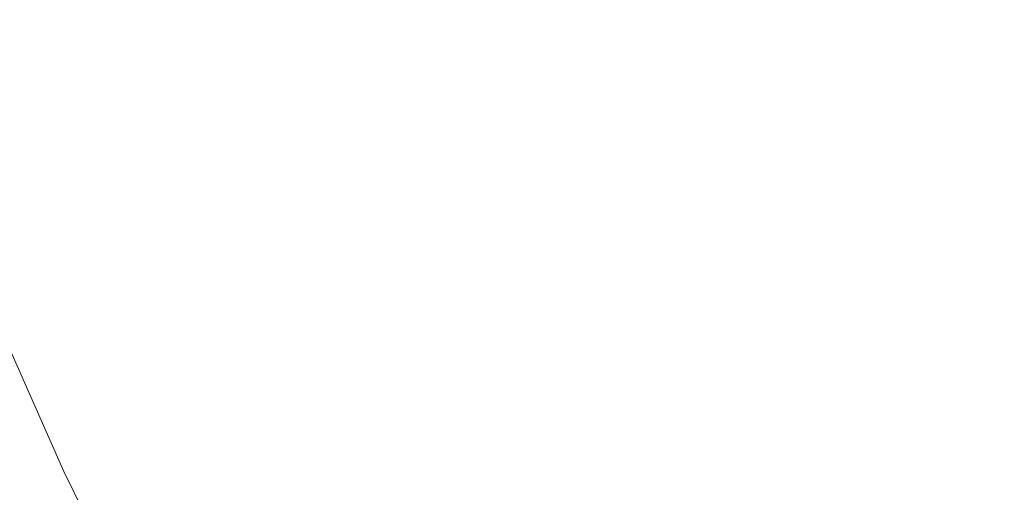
# Model space of a CAD drawing. Header units: centimetres. Extents: x -26 to 27.3, y -25.9 to -24.1.
# Tile 68 of 224: x -8.1934 to -8.1037, y -25.4886 to -25.4455. Entities that reach past the tile are written whole.
import ezdxf

# ---------------------------------------------------------------- set-up
doc = ezdxf.new("R2010")
doc.units = ezdxf.units.CM
doc.header["$LTSCALE"] = 2.54
doc.layers.add('Lucido design-1', color=7, linetype='Continuous')

# ---------------------------------------------------------------- blocks, each defined once
blk = doc.blocks.new('Gruppo-7-1')
at = {"color": 7, "linetype": 'Continuous', "lineweight": 9}
blk.add_3dface([(-25.917482, -24.159888, 1182.422727), (-25.917482, -25.759888, 1182.422727), (27.182518, -25.759888, 1182.422727), (27.182518, -24.159888, 1182.422727)], dxfattribs=at)
for points, invisible_edges in [([(-8.191574, -25.446309, 1181.623525), (-8.195083, -25.434271, 1181.623525), (-8.191133, -25.433212, 1181.624131), (-8.187674, -25.445079, 1181.624131)], 15), ([(-8.195498, -25.447546, 1181.623088), (-8.199057, -25.435336, 1181.623088), (-8.195083, -25.434271, 1181.623525), (-8.191574, -25.446309, 1181.623525)], 15), ([(-8.15457, -25.446181, 1181.634835), (-8.158108, -25.435757, 1181.634835), (-8.154709, -25.434685, 1181.636865), (-8.15122, -25.444962, 1181.636865)], 15), ([(-8.157997, -25.447428, 1181.632951), (-8.161587, -25.436854, 1181.632951), (-8.158108, -25.435757, 1181.634835), (-8.15457, -25.446181, 1181.634835)], 15), ([(-8.124327, -25.445566, 1181.657866), (-8.127868, -25.436462, 1181.657866), (-8.125448, -25.435582, 1181.661015), (-8.121949, -25.444581, 1181.661015)], 15), ([(-8.161498, -25.448703, 1181.631218), (-8.16514, -25.437974, 1181.631218), (-8.161587, -25.436854, 1181.632951), (-8.157997, -25.447428, 1181.632951)], 15), ([(-8.126825, -25.446601, 1181.654822), (-8.130408, -25.437387, 1181.654822), (-8.127868, -25.436462, 1181.657866), (-8.124327, -25.445566, 1181.657866)], 15), ([(-8.165066, -25.450001, 1181.629637), (-8.168761, -25.439116, 1181.629637), (-8.16514, -25.437974, 1181.631218), (-8.161498, -25.448703, 1181.631218)], 15), ([(-8.129438, -25.447683, 1181.651887), (-8.133065, -25.438354, 1181.651887), (-8.130408, -25.437387, 1181.654822), (-8.126825, -25.446601, 1181.654822)], 15), ([(-8.102799, -25.446303, 1181.693147), (-8.106392, -25.438137, 1181.693147), (-8.105364, -25.437711, 1181.697014), (-8.101791, -25.445833, 1181.697014)], 15), ([(-8.101791, -25.445833, 1181.697014), (-8.105364, -25.437711, 1181.697014), (-8.104482, -25.437346, 1181.700917), (-8.100925, -25.445429, 1181.700917)], 15), ([(-8.132161, -25.448811, 1181.649067), (-8.135836, -25.439362, 1181.649067), (-8.133065, -25.438354, 1181.651887), (-8.129438, -25.447683, 1181.651887)], 15), ([(-8.105239, -25.447441, 1181.68555), (-8.10888, -25.439168, 1181.68555), (-8.107565, -25.438623, 1181.689324), (-8.103949, -25.446839, 1181.689324)], 15), ([(-8.103949, -25.446839, 1181.689324), (-8.107565, -25.438623, 1181.689324), (-8.106392, -25.438137, 1181.693147), (-8.102799, -25.446303, 1181.693147)], 15), ([(-8.168695, -25.451322, 1181.628213), (-8.172444, -25.440277, 1181.628213), (-8.168761, -25.439116, 1181.629637), (-8.165066, -25.450001, 1181.629637)], 15), ([(-8.134991, -25.449983, 1181.646368), (-8.138714, -25.44041, 1181.646368), (-8.135836, -25.439362, 1181.649067), (-8.132161, -25.448811, 1181.649067)], 15), ([(-8.108234, -25.448837, 1181.678179), (-8.111932, -25.440432, 1181.678179), (-8.110336, -25.439771, 1181.681833), (-8.106668, -25.448107, 1181.681833)], 15), ([(-8.106668, -25.448107, 1181.681833), (-8.110336, -25.439771, 1181.681833), (-8.10888, -25.439168, 1181.68555), (-8.105239, -25.447441, 1181.68555)], 15), ([(-8.172379, -25.452663, 1181.626947), (-8.176183, -25.441456, 1181.626947), (-8.172444, -25.440277, 1181.628213), (-8.168695, -25.451322, 1181.628213)], 15), ([(-8.137924, -25.451198, 1181.643793), (-8.141697, -25.441496, 1181.643793), (-8.138714, -25.44041, 1181.646368), (-8.134991, -25.449983, 1181.646368)], 15), ([(-8.109933, -25.44963, 1181.674593), (-8.113665, -25.44115, 1181.674593), (-8.111932, -25.440432, 1181.678179), (-8.108234, -25.448837, 1181.678179)], 15), ([(-8.176112, -25.454022, 1181.625844), (-8.179972, -25.442651, 1181.625844), (-8.176183, -25.441456, 1181.626947), (-8.172379, -25.452663, 1181.626947)], 15), ([(-8.140954, -25.452453, 1181.641348), (-8.144779, -25.442617, 1181.641348), (-8.141697, -25.441496, 1181.643793), (-8.137924, -25.451198, 1181.643793)], 15), ([(-8.111765, -25.450484, 1181.671083), (-8.115532, -25.441923, 1181.671083), (-8.113665, -25.44115, 1181.674593), (-8.109933, -25.44963, 1181.674593)], 15), ([(-8.113727, -25.451398, 1181.667653), (-8.117532, -25.442751, 1181.667653), (-8.115532, -25.441923, 1181.671083), (-8.111765, -25.450484, 1181.671083)], 15), ([(-8.179888, -25.455396, 1181.624904), (-8.183804, -25.443859, 1181.624904), (-8.179972, -25.442651, 1181.625844), (-8.176112, -25.454022, 1181.625844)], 15), ([(-8.144077, -25.453746, 1181.639037), (-8.147955, -25.443773, 1181.639037), (-8.144779, -25.442617, 1181.641348), (-8.140954, -25.452453, 1181.641348)], 15), ([(-8.115815, -25.452372, 1181.664312), (-8.11966, -25.443633, 1181.664312), (-8.117532, -25.442751, 1181.667653), (-8.113727, -25.451398, 1181.667653)], 15), ([(-8.183701, -25.456784, 1181.624131), (-8.187674, -25.445079, 1181.624131), (-8.183804, -25.443859, 1181.624904), (-8.179888, -25.455396, 1181.624904)], 15), ([(-8.147287, -25.455076, 1181.636865), (-8.15122, -25.444962, 1181.636865), (-8.147955, -25.443773, 1181.639037), (-8.144077, -25.453746, 1181.639037)], 15), ([(-8.11806, -25.453419, 1181.661015), (-8.121949, -25.444581, 1181.661015), (-8.11966, -25.443633, 1181.664312), (-8.115815, -25.452372, 1181.664312)], 15), ([(-8.187543, -25.458182, 1181.623525), (-8.191574, -25.446309, 1181.623525), (-8.187674, -25.445079, 1181.624131), (-8.183701, -25.456784, 1181.624131)], 15), ([(-8.15058, -25.45644, 1181.634835), (-8.15457, -25.446181, 1181.634835), (-8.15122, -25.444962, 1181.636865), (-8.147287, -25.455076, 1181.636865)], 15), ([(-8.120393, -25.454507, 1181.657866), (-8.124327, -25.445566, 1181.657866), (-8.121949, -25.444581, 1181.661015), (-8.11806, -25.453419, 1181.661015)], 15), ([(-8.122843, -25.45565, 1181.654822), (-8.126825, -25.446601, 1181.654822), (-8.124327, -25.445566, 1181.657866), (-8.120393, -25.454507, 1181.657866)], 15), ([(-8.19141, -25.459589, 1181.623088), (-8.195498, -25.447546, 1181.623088), (-8.191574, -25.446309, 1181.623525), (-8.187543, -25.458182, 1181.623525)], 15), ([(-8.15395, -25.457836, 1181.632951), (-8.157997, -25.447428, 1181.632951), (-8.15457, -25.446181, 1181.634835), (-8.15058, -25.45644, 1181.634835)], 15), ([(-8.125406, -25.456845, 1181.651887), (-8.129438, -25.447683, 1181.651887), (-8.126825, -25.446601, 1181.654822), (-8.122843, -25.45565, 1181.654822)], 15), ([(-8.101242, -25.455547, 1181.68555), (-8.105239, -25.447441, 1181.68555), (-8.103949, -25.446839, 1181.689324), (-8.099979, -25.45489, 1181.689324)], 15), ([(-8.099979, -25.45489, 1181.689324), (-8.103949, -25.446839, 1181.689324), (-8.102799, -25.446303, 1181.693147), (-8.098854, -25.454304, 1181.693147)], 15), ([(-8.195293, -25.461003, 1181.622822), (-8.199439, -25.448789, 1181.622822), (-8.195498, -25.447546, 1181.623088), (-8.19141, -25.459589, 1181.623088)], 15), ([(-8.157392, -25.459262, 1181.631218), (-8.161498, -25.448703, 1181.631218), (-8.157997, -25.447428, 1181.632951), (-8.15395, -25.457836, 1181.632951)], 15), ([(-8.128078, -25.458091, 1181.649067), (-8.132161, -25.448811, 1181.649067), (-8.129438, -25.447683, 1181.651887), (-8.125406, -25.456845, 1181.651887)], 15), ([(-8.10264, -25.456275, 1181.681833), (-8.106668, -25.448107, 1181.681833), (-8.105239, -25.447441, 1181.68555), (-8.101242, -25.455547, 1181.68555)], 15), ([(-8.160899, -25.460715, 1181.629637), (-8.165066, -25.450001, 1181.629637), (-8.161498, -25.448703, 1181.631218), (-8.157392, -25.459262, 1181.631218)], 15), ([(-8.104172, -25.457073, 1181.678179), (-8.108234, -25.448837, 1181.678179), (-8.106668, -25.448107, 1181.681833), (-8.10264, -25.456275, 1181.681833)], 15), ([(-8.130854, -25.459385, 1181.646368), (-8.134991, -25.449983, 1181.646368), (-8.132161, -25.448811, 1181.649067), (-8.128078, -25.458091, 1181.649067)], 15), ([(-8.107629, -25.458872, 1181.671083), (-8.111765, -25.450484, 1181.671083), (-8.109933, -25.44963, 1181.674593), (-8.105836, -25.457939, 1181.674593)], 15), ([(-8.105836, -25.457939, 1181.674593), (-8.109933, -25.44963, 1181.674593), (-8.108234, -25.448837, 1181.678179), (-8.104172, -25.457073, 1181.678179)], 15), ([(-8.164467, -25.462193, 1181.628213), (-8.168695, -25.451322, 1181.628213), (-8.165066, -25.450001, 1181.629637), (-8.160899, -25.460715, 1181.629637)], 15), ([(-8.133731, -25.460727, 1181.643793), (-8.137924, -25.451198, 1181.643793), (-8.134991, -25.449983, 1181.646368), (-8.130854, -25.459385, 1181.646368)], 15), ([(-8.109548, -25.459871, 1181.667653), (-8.113727, -25.451398, 1181.667653), (-8.111765, -25.450484, 1181.671083), (-8.107629, -25.458872, 1181.671083)], 15), ([(-8.168089, -25.463693, 1181.626947), (-8.172379, -25.452663, 1181.626947), (-8.168695, -25.451322, 1181.628213), (-8.164467, -25.462193, 1181.628213)], 15), ([(-8.136703, -25.462113, 1181.641348), (-8.140954, -25.452453, 1181.641348), (-8.137924, -25.451198, 1181.643793), (-8.133731, -25.460727, 1181.643793)], 15), ([(-8.111592, -25.460935, 1181.664312), (-8.115815, -25.452372, 1181.664312), (-8.113727, -25.451398, 1181.667653), (-8.109548, -25.459871, 1181.667653)], 15), ([(-8.17176, -25.465213, 1181.625844), (-8.176112, -25.454022, 1181.625844), (-8.172379, -25.452663, 1181.626947), (-8.168089, -25.463693, 1181.626947)], 15), ([(-8.139767, -25.463541, 1181.639037), (-8.144077, -25.453746, 1181.639037), (-8.140954, -25.452453, 1181.641348), (-8.136703, -25.462113, 1181.641348)], 15), ([(-8.113789, -25.462079, 1181.661015), (-8.11806, -25.453419, 1181.661015), (-8.115815, -25.452372, 1181.664312), (-8.111592, -25.460935, 1181.664312)], 15), ([(-8.175472, -25.466751, 1181.624904), (-8.179888, -25.455396, 1181.624904), (-8.176112, -25.454022, 1181.625844), (-8.17176, -25.465213, 1181.625844)], 15), ([(-8.142916, -25.46501, 1181.636865), (-8.147287, -25.455076, 1181.636865), (-8.144077, -25.453746, 1181.639037), (-8.139767, -25.463541, 1181.639037)], 15), ([(-8.116073, -25.463268, 1181.657866), (-8.120393, -25.454507, 1181.657866), (-8.11806, -25.453419, 1181.661015), (-8.113789, -25.462079, 1181.661015)], 15), ([(-8.118471, -25.464516, 1181.654822), (-8.122843, -25.45565, 1181.654822), (-8.120393, -25.454507, 1181.657866), (-8.116073, -25.463268, 1181.657866)], 15), ([(-8.179221, -25.468304, 1181.624131), (-8.183701, -25.456784, 1181.624131), (-8.179888, -25.455396, 1181.624904), (-8.175472, -25.466751, 1181.624904)], 15), ([(-8.146146, -25.466516, 1181.634835), (-8.15058, -25.45644, 1181.634835), (-8.147287, -25.455076, 1181.636865), (-8.142916, -25.46501, 1181.636865)], 15), ([(-8.120979, -25.465822, 1181.651887), (-8.125406, -25.456845, 1181.651887), (-8.122843, -25.45565, 1181.654822), (-8.118471, -25.464516, 1181.654822)], 15), ([(-8.182999, -25.469869, 1181.623525), (-8.187543, -25.458182, 1181.623525), (-8.183701, -25.456784, 1181.624131), (-8.179221, -25.468304, 1181.624131)], 15), ([(-8.149452, -25.468058, 1181.632951), (-8.15395, -25.457836, 1181.632951), (-8.15058, -25.45644, 1181.634835), (-8.146146, -25.466516, 1181.634835)], 15), ([(-8.099755, -25.465123, 1181.678179), (-8.104172, -25.457073, 1181.678179), (-8.10264, -25.456275, 1181.681833), (-8.098259, -25.46426, 1181.681833)], 15), ([(-8.123594, -25.467183, 1181.649067), (-8.128078, -25.458091, 1181.649067), (-8.125406, -25.456845, 1181.651887), (-8.120979, -25.465822, 1181.651887)], 15), ([(-8.10138, -25.466061, 1181.674593), (-8.105836, -25.457939, 1181.674593), (-8.104172, -25.457073, 1181.678179), (-8.099755, -25.465123, 1181.678179)], 15), ([(-8.1868, -25.471443, 1181.623088), (-8.19141, -25.459589, 1181.623088), (-8.187543, -25.458182, 1181.623525), (-8.182999, -25.469869, 1181.623525)], 15), ([(-8.152829, -25.469632, 1181.631218), (-8.157392, -25.459262, 1181.631218), (-8.15395, -25.457836, 1181.632951), (-8.149452, -25.468058, 1181.632951)], 15), ([(-8.126311, -25.468598, 1181.646368), (-8.130854, -25.459385, 1181.646368), (-8.128078, -25.458091, 1181.649067), (-8.123594, -25.467183, 1181.649067)], 15), ([(-8.10313, -25.467072, 1181.671083), (-8.107629, -25.458872, 1181.671083), (-8.105836, -25.457939, 1181.674593), (-8.10138, -25.466061, 1181.674593)], 15), ([(-8.15627, -25.471236, 1181.629637), (-8.160899, -25.460715, 1181.629637), (-8.157392, -25.459262, 1181.631218), (-8.152829, -25.469632, 1181.631218)], 15), ([(-8.129127, -25.470063, 1181.643793), (-8.133731, -25.460727, 1181.643793), (-8.130854, -25.459385, 1181.646368), (-8.126311, -25.468598, 1181.646368)], 15), ([(-8.105004, -25.468154, 1181.667653), (-8.109548, -25.459871, 1181.667653), (-8.107629, -25.458872, 1181.671083), (-8.10313, -25.467072, 1181.671083)], 15), ([(-8.190618, -25.473025, 1181.622822), (-8.195293, -25.461003, 1181.622822), (-8.19141, -25.459589, 1181.623088), (-8.1868, -25.471443, 1181.623088)], 15), ([(-8.106999, -25.469306, 1181.664312), (-8.111592, -25.460935, 1181.664312), (-8.109548, -25.459871, 1181.667653), (-8.105004, -25.468154, 1181.667653)], 15), ([(-8.194646, -25.474693, 1181.622727), (-8.19939, -25.462494, 1181.622727), (-8.195293, -25.461003, 1181.622822), (-8.190618, -25.473025, 1181.622822)], 14), ([(-8.15977, -25.472869, 1181.628213), (-8.164467, -25.462193, 1181.628213), (-8.160899, -25.460715, 1181.629637), (-8.15627, -25.471236, 1181.629637)], 15), ([(-8.132036, -25.471578, 1181.641348), (-8.136703, -25.462113, 1181.641348), (-8.133731, -25.460727, 1181.643793), (-8.129127, -25.470063, 1181.643793)], 15), ([(-8.109145, -25.470545, 1181.661015), (-8.113789, -25.462079, 1181.661015), (-8.111592, -25.460935, 1181.664312), (-8.106999, -25.469306, 1181.664312)], 15), ([(-8.163323, -25.474526, 1181.626947), (-8.168089, -25.463693, 1181.626947), (-8.164467, -25.462193, 1181.628213), (-8.15977, -25.472869, 1181.628213)], 15), ([(-8.135034, -25.473138, 1181.639037), (-8.139767, -25.463541, 1181.639037), (-8.136703, -25.462113, 1181.641348), (-8.132036, -25.471578, 1181.641348)], 15), ([(-8.111375, -25.471832, 1181.657866), (-8.116073, -25.463268, 1181.657866), (-8.113789, -25.462079, 1181.661015), (-8.109145, -25.470545, 1181.661015)], 15), ([(-8.166924, -25.476205, 1181.625844), (-8.17176, -25.465213, 1181.625844), (-8.168089, -25.463693, 1181.626947), (-8.163323, -25.474526, 1181.626947)], 15), ([(-8.138116, -25.474743, 1181.636865), (-8.142916, -25.46501, 1181.636865), (-8.139767, -25.463541, 1181.639037), (-8.135034, -25.473138, 1181.639037)], 15), ([(-8.113716, -25.473184, 1181.654822), (-8.118471, -25.464516, 1181.654822), (-8.116073, -25.463268, 1181.657866), (-8.111375, -25.471832, 1181.657866)], 15), ([(-8.116165, -25.474598, 1181.651887), (-8.120979, -25.465822, 1181.651887), (-8.118471, -25.464516, 1181.654822), (-8.113716, -25.473184, 1181.654822)], 15), ([(-8.170566, -25.477903, 1181.624904), (-8.175472, -25.466751, 1181.624904), (-8.17176, -25.465213, 1181.625844), (-8.166924, -25.476205, 1181.625844)], 15), ([(-8.141278, -25.476389, 1181.634835), (-8.146146, -25.466516, 1181.634835), (-8.142916, -25.46501, 1181.636865), (-8.138116, -25.474743, 1181.636865)], 15), ([(-8.144513, -25.478073, 1181.632951), (-8.149452, -25.468058, 1181.632951), (-8.146146, -25.466516, 1181.634835), (-8.141278, -25.476389, 1181.634835)], 15), ([(-8.118718, -25.476071, 1181.649067), (-8.123594, -25.467183, 1181.649067), (-8.120979, -25.465822, 1181.651887), (-8.116165, -25.474598, 1181.651887)], 15), ([(-8.174243, -25.479617, 1181.624131), (-8.179221, -25.468304, 1181.624131), (-8.175472, -25.466751, 1181.624904), (-8.170566, -25.477903, 1181.624904)], 15), ([(-8.121371, -25.477603, 1181.646368), (-8.126311, -25.468598, 1181.646368), (-8.123594, -25.467183, 1181.649067), (-8.118718, -25.476071, 1181.649067)], 15), ([(-8.100103, -25.476231, 1181.667653), (-8.105004, -25.468154, 1181.667653), (-8.10313, -25.467072, 1181.671083), (-8.098278, -25.475068, 1181.671083)], 15), ([(-8.177949, -25.481346, 1181.623525), (-8.182999, -25.469869, 1181.623525), (-8.179221, -25.468304, 1181.624131), (-8.174243, -25.479617, 1181.624131)], 15), ([(-8.147818, -25.479793, 1181.631218), (-8.152829, -25.469632, 1181.631218), (-8.149452, -25.468058, 1181.632951), (-8.144513, -25.478073, 1181.632951)], 15), ([(-8.102046, -25.477468, 1181.664312), (-8.106999, -25.469306, 1181.664312), (-8.105004, -25.468154, 1181.667653), (-8.100103, -25.476231, 1181.667653)], 15), ([(-8.12412, -25.47919, 1181.643793), (-8.129127, -25.470063, 1181.643793), (-8.126311, -25.468598, 1181.646368), (-8.121371, -25.477603, 1181.646368)], 15), ([(-8.104136, -25.478799, 1181.661015), (-8.109145, -25.470545, 1181.661015), (-8.106999, -25.469306, 1181.664312), (-8.102046, -25.477468, 1181.664312)], 15), ([(-8.181678, -25.483084, 1181.623088), (-8.1868, -25.471443, 1181.623088), (-8.182999, -25.469869, 1181.623525), (-8.177949, -25.481346, 1181.623525)], 15), ([(-8.151185, -25.481546, 1181.629637), (-8.15627, -25.471236, 1181.629637), (-8.152829, -25.469632, 1181.631218), (-8.147818, -25.479793, 1181.631218)], 15), ([(-8.12696, -25.48083, 1181.641348), (-8.132036, -25.471578, 1181.641348), (-8.129127, -25.470063, 1181.643793), (-8.12412, -25.47919, 1181.643793)], 15), ([(-8.106307, -25.480183, 1181.657866), (-8.111375, -25.471832, 1181.657866), (-8.109145, -25.470545, 1181.661015), (-8.104136, -25.478799, 1181.661015)], 15), ([(-8.185423, -25.484831, 1181.622822), (-8.190618, -25.473025, 1181.622822), (-8.1868, -25.471443, 1181.623088), (-8.181678, -25.483084, 1181.623088)], 15), ([(-8.154611, -25.483329, 1181.628213), (-8.15977, -25.472869, 1181.628213), (-8.15627, -25.471236, 1181.629637), (-8.151185, -25.481546, 1181.629637)], 15), ([(-8.129887, -25.48252, 1181.639037), (-8.135034, -25.473138, 1181.639037), (-8.132036, -25.471578, 1181.641348), (-8.12696, -25.48083, 1181.641348)], 15), ([(-8.108587, -25.481635, 1181.654822), (-8.113716, -25.473184, 1181.654822), (-8.111375, -25.471832, 1181.657866), (-8.106307, -25.480183, 1181.657866)], 15), ([(-8.158089, -25.48514, 1181.626947), (-8.163323, -25.474526, 1181.626947), (-8.15977, -25.472869, 1181.628213), (-8.154611, -25.483329, 1181.628213)], 15), ([(-8.189374, -25.486673, 1181.622727), (-8.194646, -25.474693, 1181.622727), (-8.190618, -25.473025, 1181.622822), (-8.185423, -25.484831, 1181.622822)], 14), ([(-8.132896, -25.484257, 1181.636865), (-8.138116, -25.474743, 1181.636865), (-8.135034, -25.473138, 1181.639037), (-8.129887, -25.48252, 1181.639037)], 15), ([(-8.110972, -25.483155, 1181.651887), (-8.116165, -25.474598, 1181.651887), (-8.113716, -25.473184, 1181.654822), (-8.108587, -25.481635, 1181.654822)], 15), ([(-8.194646, -25.474693, 1181.622727), (-8.189374, -25.486673, 1181.622727), (-25.917482, -25.759888, 1181.622727)], 10), ([(-8.161613, -25.486974, 1181.625844), (-8.166924, -25.476205, 1181.625844), (-8.163323, -25.474526, 1181.626947), (-8.158089, -25.48514, 1181.626947)], 15), ([(-8.135983, -25.48604, 1181.634835), (-8.141278, -25.476389, 1181.634835), (-8.138116, -25.474743, 1181.636865), (-8.132896, -25.484257, 1181.636865)], 15), ([(-8.113458, -25.484739, 1181.649067), (-8.118718, -25.476071, 1181.649067), (-8.116165, -25.474598, 1181.651887), (-8.110972, -25.483155, 1181.651887)], 15), ([(-8.165177, -25.48883, 1181.624904), (-8.170566, -25.477903, 1181.624904), (-8.166924, -25.476205, 1181.625844), (-8.161613, -25.486974, 1181.625844)], 15), ([(-8.139142, -25.487863, 1181.632951), (-8.144513, -25.478073, 1181.632951), (-8.141278, -25.476389, 1181.634835), (-8.135983, -25.48604, 1181.634835)], 15), ([(-8.116042, -25.486385, 1181.646368), (-8.121371, -25.477603, 1181.646368), (-8.118718, -25.476071, 1181.649067), (-8.113458, -25.484739, 1181.649067)], 15), ([(-8.168776, -25.490703, 1181.624131), (-8.174243, -25.479617, 1181.624131), (-8.170566, -25.477903, 1181.624904), (-8.165177, -25.48883, 1181.624904)], 15), ([(-8.142368, -25.489726, 1181.631218), (-8.147818, -25.479793, 1181.631218), (-8.144513, -25.478073, 1181.632951), (-8.139142, -25.487863, 1181.632951)], 15), ([(-8.118719, -25.48809, 1181.643793), (-8.12412, -25.47919, 1181.643793), (-8.121371, -25.477603, 1181.646368), (-8.116042, -25.486385, 1181.646368)], 15), ([(-8.098771, -25.486828, 1181.661015), (-8.104136, -25.478799, 1181.661015), (-8.102046, -25.477468, 1181.664312), (-8.096742, -25.485407, 1181.664312)], 15), ([(-8.121485, -25.489852, 1181.641348), (-8.12696, -25.48083, 1181.641348), (-8.12412, -25.47919, 1181.643793), (-8.118719, -25.48809, 1181.643793)], 15), ([(-8.10088, -25.488305, 1181.657866), (-8.106307, -25.480183, 1181.657866), (-8.104136, -25.478799, 1181.661015), (-8.098771, -25.486828, 1181.661015)], 15), ([(-8.172403, -25.492591, 1181.623525), (-8.177949, -25.481346, 1181.623525), (-8.174243, -25.479617, 1181.624131), (-8.168776, -25.490703, 1181.624131)], 15), ([(-8.145656, -25.491624, 1181.629637), (-8.151185, -25.481546, 1181.629637), (-8.147818, -25.479793, 1181.631218), (-8.142368, -25.489726, 1181.631218)], 15), ([(-8.124336, -25.491668, 1181.639037), (-8.129887, -25.48252, 1181.639037), (-8.12696, -25.48083, 1181.641348), (-8.121485, -25.489852, 1181.641348)], 15), ([(-8.103095, -25.489855, 1181.654822), (-8.108587, -25.481635, 1181.654822), (-8.106307, -25.480183, 1181.657866), (-8.10088, -25.488305, 1181.657866)], 15), ([(-8.176052, -25.494491, 1181.623088), (-8.181678, -25.483084, 1181.623088), (-8.177949, -25.481346, 1181.623525), (-8.172403, -25.492591, 1181.623525)], 15), ([(-8.149001, -25.493555, 1181.628213), (-8.154611, -25.483329, 1181.628213), (-8.151185, -25.481546, 1181.629637), (-8.145656, -25.491624, 1181.629637)], 15), ([(-8.105411, -25.491477, 1181.651887), (-8.110972, -25.483155, 1181.651887), (-8.108587, -25.481635, 1181.654822), (-8.103095, -25.489855, 1181.654822)], 15), ([(-8.127266, -25.493535, 1181.636865), (-8.132896, -25.484257, 1181.636865), (-8.129887, -25.48252, 1181.639037), (-8.124336, -25.491668, 1181.639037)], 15), ([(-8.179718, -25.496399, 1181.622822), (-8.185423, -25.484831, 1181.622822), (-8.181678, -25.483084, 1181.623088), (-8.176052, -25.494491, 1181.623088)], 15), ([(-8.152396, -25.495516, 1181.626947), (-8.158089, -25.48514, 1181.626947), (-8.154611, -25.483329, 1181.628213), (-8.149001, -25.493555, 1181.628213)], 15), ([(-8.107826, -25.493168, 1181.649067), (-8.113458, -25.484739, 1181.649067), (-8.110972, -25.483155, 1181.651887), (-8.105411, -25.491477, 1181.651887)], 15), ([(-8.130272, -25.49545, 1181.634835), (-8.135983, -25.48604, 1181.634835), (-8.132896, -25.484257, 1181.636865), (-8.127266, -25.493535, 1181.636865)], 15), ([(-8.183585, -25.498413, 1181.622727), (-8.189374, -25.486673, 1181.622727), (-8.185423, -25.484831, 1181.622822), (-8.179718, -25.496399, 1181.622822)], 14), ([(-8.155837, -25.497502, 1181.625844), (-8.161613, -25.486974, 1181.625844), (-8.158089, -25.48514, 1181.626947), (-8.152396, -25.495516, 1181.626947)], 15), ([(-8.110335, -25.494925, 1181.646368), (-8.116042, -25.486385, 1181.646368), (-8.113458, -25.484739, 1181.649067), (-8.107826, -25.493168, 1181.649067)], 15), ([(-8.133349, -25.49741, 1181.632951), (-8.139142, -25.487863, 1181.632951), (-8.135983, -25.48604, 1181.634835), (-8.130272, -25.49545, 1181.634835)], 15), ([(-8.112935, -25.496746, 1181.643793), (-8.118719, -25.48809, 1181.643793), (-8.116042, -25.486385, 1181.646368), (-8.110335, -25.494925, 1181.646368)], 15), ([(-25.917482, -25.759888, 1181.622727), (-8.189374, -25.486673, 1181.622727), (-8.183585, -25.498413, 1181.622727)], 9), ([(-8.159317, -25.499511, 1181.624904), (-8.165177, -25.48883, 1181.624904), (-8.161613, -25.486974, 1181.625844), (-8.155837, -25.497502, 1181.625844)], 15), ([(-8.136491, -25.499412, 1181.631218), (-8.142368, -25.489726, 1181.631218), (-8.139142, -25.487863, 1181.632951), (-8.133349, -25.49741, 1181.632951)], 15), ([(-8.115622, -25.498627, 1181.641348), (-8.121485, -25.489852, 1181.641348), (-8.118719, -25.48809, 1181.643793), (-8.112935, -25.496746, 1181.643793)], 15)]:
    blk.add_3dface(points, dxfattribs=dict(at, invisible_edges=invisible_edges))

msp = doc.modelspace()

# ---------------------------------------------------------------- block references
at = {"layer": 'Lucido design-1', "color": 7}
msp.add_blockref('Gruppo-7-1', (0, 0), dxfattribs=at)

doc.saveas('drawing.dxf')
